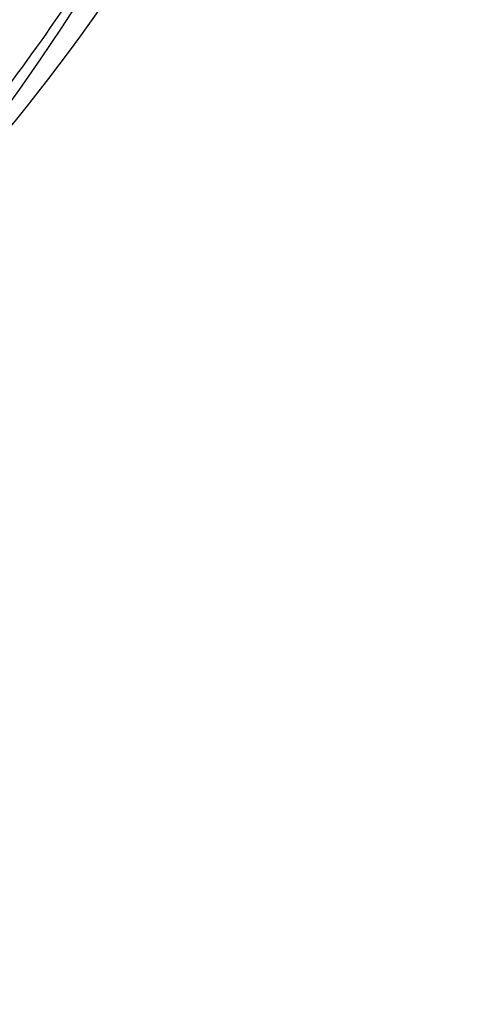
# Model space of a CAD drawing. Header units: millimetres. Extents: x 0 to 297, y 0 to 210.
# Tile 84 of 256: x 147.263 to 147.381, y 92.493 to 92.75. Entities that reach past the tile are written whole.
import ezdxf

# ---------------------------------------------------------------- set-up
doc = ezdxf.new("R2010")
doc.units = ezdxf.units.MM
doc.header["$LTSCALE"] = 16.335
doc.layers.get('0').update_dxf_attribs({"linetype": 'CONTINUOUS'})
doc.layers.add('01_GLOBAL', color=7, linetype='CONTINUOUS')
doc.layers.add('INTFCLR_144815', color=7, linetype='CONTINUOUS')

msp = doc.modelspace()

# ---------------------------------------------------------------- linework, layer by layer
at = {"color": 7, "linetype": 'Continuous'}
msp.add_circle((147.7028034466, 92.1254639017), 2.28, dxfattribs=at)
at = {"color": 9, "linetype": 'Continuous'}
msp.add_arc((147.7028034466, 92.1254639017), 2.2507792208, 92.9674534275, 177.0325465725, dxfattribs=at)
at = {"layer": '01_GLOBAL', "color": 7, "linetype": 'Continuous'}
msp.add_circle((147.7028034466, 92.1254639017), 2.31, dxfattribs=at)
at = {"layer": 'INTFCLR_144815', "color": 6, "linetype": 'Continuous'}
for radius, start, end in [(0.5278075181, 313.9937911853, 154.5150993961), (0.49294334, 282.2440355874, 71.2863570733)]:
    msp.add_arc((146.8326356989, 93.03763164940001), radius, start, end, dxfattribs=at)
at = {"layer": 'INTFCLR_144815', "color": 9, "linetype": 'Continuous'}
for centre, radius, start, end in [((146.8326356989, 93.03763164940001), 0.4896672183, 292.4997540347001, 54.0964566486), ((146.8326378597, 93.037632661), 0.4417306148, 292.4997540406, 54.09645665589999), ((146.8326511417, 93.03763533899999), 0.434262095, 311.2505121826, 48.7494878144), ((146.8326356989, 93.03763164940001), 0.5055212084, 323.9261481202, 36.0738518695), ((146.8316757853, 93.07086350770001), 0.5527764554, 311.8235167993, 326.745087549), ((146.8315230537, 93.05319045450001), 0.5350160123, 320.0105518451, 327.2691424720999)]:
    msp.add_arc(centre, radius, start, end, dxfattribs=at)

doc.saveas('drawing.dxf')
